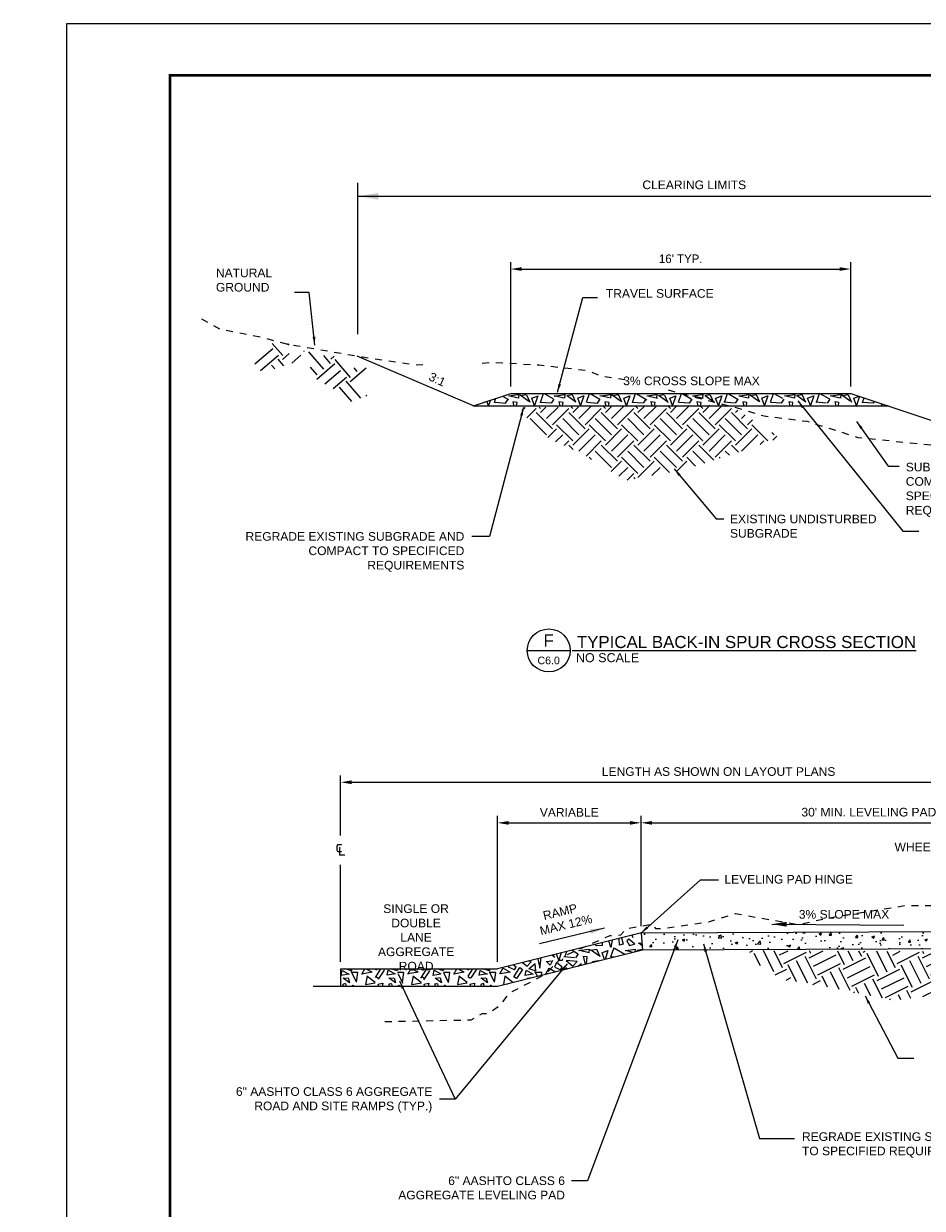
# Paper-space layout 'C6.0 DETAILS' of a CAD drawing. Header units: feet. Extents: x -24 to 101, y -3 to 30.
# Tile 2 of 29: x -1 to 12, y 13 to 30. Entities that reach past the tile are written whole.
import ezdxf
from ezdxf import colors
from ezdxf.entities.mleader import LeaderData, LeaderLine
from ezdxf.enums import TextEntityAlignment as Align
from ezdxf.math import Vec2, Vec3

# ---------------------------------------------------------------- set-up
doc = ezdxf.new("R2010")
doc.units = ezdxf.units.FT
doc.header["$MEASUREMENT"] = 0
doc.set_wipeout_variables(frame=1)
doc.linetypes.add('DASHED', pattern=[0.75, 0.5, -0.25])
for name, color, linetype in [('AGGREGATE-BC', 3, 'Continuous'), ('C-ANNO-TXT', 7, 'Continuous'), ('DIM', 2, 'Continuous'), ('G-BRDR', 7, 'Continuous'), ('G-BRDR-LINE-ST04', 64, 'Continuous'), ('G-BRDR-TEXT-ST01', 64, 'Continuous'), ('G-TEXT-ST02', 2, 'Continuous'), ('G-TEXT-ST03', 3, 'Continuous'), ('NATURAL-GROUND', 10, 'Continuous'), ('TEXT', 7, 'Continuous'), ('Z-DIM', 7, 'Continuous')]:
    doc.layers.add(name, color=color, linetype=linetype)
doc.styles.add('Arial Narrow Tlblk', font='ARIALN.TTF')
doc.styles.add('Normal', font='arial.ttf', dxfattribs={"height": 0.1})
doc.styles.add('R-0', font='arial.ttf')
doc.styles.get("Standard").update_dxf_attribs({"font": 'arial.ttf'})
doc.dimstyles.new('MS-2', dxfattribs={"dimscale": 2, "dimtxt": 0.13, "dimasz": 0.16, "dimexe": 0.1, "dimexo": 0.1, "dimgap": 0.09, "dimtad": 1, "dimdec": 0, "dimzin": 0, "dimdsep": 46, "dimlunit": 4, "dimtxsty": 'R-0', "dimcen": 0.09, "dimclrd": 2, "dimclre": 2, "dimclrt": 7, "dimadec": 0, "dimazin": 0, "dimtfac": 1, "dimtdec": 0, "dimtofl": 0, "dimtmove": 0, "dimatfit": 3, "dimfxl": 1, "dimtolj": 1, "dimtzin": 0, "dimarcsym": 0})
doc.dimstyles.get("Standard").update_dxf_attribs({"dimtxt": 0.1, "dimasz": 0.18, "dimexe": 0.18, "dimexo": 0.0625, "dimgap": 0.09, "dimtad": 0, "dimtih": 1, "dimtoh": 1, "dimdec": 4, "dimzin": 0, "dimdsep": 46, "dimtxsty": 'Normal', "dimcen": 0.09, "dimadec": 0, "dimazin": 0, "dimtfac": 1, "dimtdec": 4, "dimtofl": 0, "dimtmove": 0, "dimatfit": 3, "dimfxl": 1, "dimtolj": 1, "dimtzin": 0, "dimarcsym": 0})

# ---------------------------------------------------------------- blocks, each defined once
blk = doc.blocks.new('USFS-BDR-CDI')
at = {"color": 0, "linetype": 'ByBlock', "lineweight": -2, "ltscale": 0.1}
blk.add_lwpolyline([(0, 0), (42, 0), (42, 30), (0, 30)], close=True, dxfattribs=at)
at = {"layer": 'G-BRDR-LINE-ST04', "const_width": 0.04}
blk.add_lwpolyline([(41.25, 0.75), (1.5, 0.75), (1.5, 29.25), (41.25, 29.25)], close=True, dxfattribs=at)
at = {"layer": 'G-BRDR-TEXT-ST01', "linetype": 'ByBlock', "lineweight": -2, "style": 'Arial Narrow Tlblk'}
for tag, height, p in [('REGION_NUMBER', 0.4, (39.625, 25.841)), ('REGION_NAME', 0.188, (39.625, 25.383)), ('DISTRICT_NAME', 0.13, (39.625, 6.391))]:
    blk.add_attdef(tag, text='', height=height, dxfattribs=at).set_placement(p, align=Align.CENTER)
for tag, p, height in [('REVISION_6', (38.7, 13.303), 0.12), ('REVISION_DATE6', (40.618, 13.326), 0.11), ('REVISION_5', (38.7, 12.853), 0.12), ('REVISION_DATE5', (40.618, 12.876), 0.11), ('DATE', (38.051, 0.885), 0.15), ('SHT_TOTAL', (40.632, 0.911), 0.175)]:
    blk.add_attdef(tag, p, '', height=height, dxfattribs=at)
for tag, height, p in [('REVISION_4', 0.12, (38.7, 12.403)), ('REVISION_DATE4', 0.11, (40.618, 12.426))]:
    blk.add_attdef(tag, text='', height=height, dxfattribs=at).set_placement(p, align=Align.BOTTOM_LEFT)
at = {"layer": 'G-BRDR-TEXT-ST01', "linetype": 'ByBlock', "lineweight": -2, "ltscale": 0.1, "style": 'Arial Narrow Tlblk'}
for tag, height, p in [('REVISION_3', 0.12, (38.7, 11.953)), ('REVISION_DATE3', 0.11, (40.618, 11.976)), ('REVISION_2', 0.12, (38.704, 11.497)), ('REVISION_DATE2', 0.11, (40.618, 11.526)), ('REVISION_1', 0.12, (38.7, 11.063)), ('REVISION_DATE1', 0.11, (40.618, 11.076))]:
    blk.add_attdef(tag, text='', height=height, dxfattribs=at).set_placement(p, align=Align.BOTTOM_LEFT)
at = {"layer": 'G-BRDR-TEXT-ST01', "linetype": 'ByBlock', "lineweight": -2, "flags": 104}
for tag, height, p in [('PROJECT_NAME', 0.22, (39.625, 9.782)), ('FOREST_NAME', 0.2, (39.625, 7.947))]:
    blk.add_attdef(tag, text='', height=height, dxfattribs=at).set_placement(p, align=Align.TOP_CENTER)
blk.add_attdef('DRAWING_TITLE', text='', height=0.22, dxfattribs=at).set_placement((39.625, 4.52), align=Align.MIDDLE_CENTER)
at = {"layer": 'G-BRDR-TEXT-ST01', "linetype": 'ByBlock', "lineweight": -2, "style": 'Arial Narrow Tlblk', "flags": 4}
for tag, height, p in [('ARCHIVE_NUMBER', 0.145, (38.07, 2.628)), ('DESIGNER', 0.15, (38.054, 2.007)), ('CHECKED', 0.15, (38.054, 1.407)), ('SHT_PAGE', 0.175, (39.835, 0.86))]:
    blk.add_attdef(tag, text='', height=height, dxfattribs=at).set_placement(p, align=Align.BOTTOM_LEFT)
at = {"layer": 'G-BRDR-TEXT-ST01', "linetype": 'ByBlock', "lineweight": -2, "style": 'Arial Narrow Tlblk', "width": 0.9, "flags": 4}
blk.add_attdef('SUB_SHEET', text='', height=0.5, dxfattribs=at).set_placement((40.239, 1.867), align=Align.MIDDLE_CENTER)
blk = doc.blocks.new('C_TBLK-PACTOLA_02403811')
at = {"layer": 'G-BRDR'}
blk.add_blockref('USFS-BDR-CDI', (0, 0), dxfattribs=at)
blk = doc.blocks.new('*X565')
at = {"color": 0}
for p, q in [((28.572, 8.449), (28.514, 8.549)), ((28.568, 8.519), (28.632, 8.556)), ((28.714, 8.495), (28.831, 8.563)), ((28.874, 8.551), (28.864, 8.569)), ((28.958, 8.564), (28.978, 8.575)), ((26.336, 8.385), (26.416, 8.431)), ((26.642, 8.417), (26.627, 8.443)), ((26.63, 8.375), (26.762, 8.451)), ((26.983, 8.326), (26.907, 8.459)), ((27.065, 8.373), (27.011, 8.465)), ((27.146, 8.42), (27.116, 8.471)), ((27.157, 8.462), (27.178, 8.474)), ((27.325, 8.234), (27.2, 8.451)), ((27.406, 8.281), (27.291, 8.48)), ((27.487, 8.328), (27.396, 8.486)), ((27.452, 8.452), (27.524, 8.494)), ((27.499, 8.371), (27.715, 8.496)), ((27.829, 8.237), (27.704, 8.453)), ((27.758, 8.484), (27.745, 8.506)), ((27.746, 8.442), (27.87, 8.513)), ((27.793, 8.361), (28.01, 8.486)), ((28.099, 8.393), (28.025, 8.522)), ((28.088, 8.35), (28.304, 8.475)), ((28.181, 8.44), (28.13, 8.528)), ((28.262, 8.487), (28.235, 8.534)), ((28.273, 8.529), (28.286, 8.536)), ((28.398, 8.376), (28.316, 8.518)), ((28.485, 8.412), (28.409, 8.543)), ((26.041, 8.395), (26.07, 8.412)), ((26.072, 8.341), (26.072, 8.341)), ((26.152, 8.266), (26.084, 8.384)), ((26.29, 8.214), (26.173, 8.418)), ((26.371, 8.261), (26.278, 8.423)), ((26.383, 8.304), (26.599, 8.429)), ((26.632, 8.123), (26.507, 8.339)), ((26.713, 8.17), (26.588, 8.386)), ((26.677, 8.294), (26.894, 8.419)), ((26.724, 8.212), (26.941, 8.337)), ((26.972, 8.283), (27.188, 8.408)), ((27.019, 8.202), (27.235, 8.327)), ((27.313, 8.192), (27.53, 8.317)), ((27.666, 8.143), (27.541, 8.359)), ((27.748, 8.19), (27.623, 8.406)), ((27.84, 8.279), (28.057, 8.404)), ((28.033, 8.196), (27.964, 8.315)), ((28.11, 8.249), (28.045, 8.362)), ((28.135, 8.269), (28.351, 8.394)), ((26.305, 8.187), (26.414, 8.25)), ((26.519, 8.131), (26.425, 8.292)), ((26.827, 8.096), (26.767, 8.201)), ((26.945, 8.08), (26.848, 8.248)), ((27.054, 8.078), (26.929, 8.295)), ((27.066, 8.121), (27.282, 8.246)), ((27.376, 8.02), (27.271, 8.203)), ((27.36, 8.111), (27.577, 8.236)), ((27.655, 8.1), (27.871, 8.225)), ((27.959, 8.135), (27.883, 8.268)), ((26.414, 8.141), (26.461, 8.169)), ((26.68, 8.115), (26.755, 8.158)), ((27.141, 8.053), (27.108, 8.109)), ((27.259, 8.036), (27.19, 8.156)), ((27.407, 8.029), (27.624, 8.154)), ((27.656, 8.036), (27.612, 8.112)), ((27.775, 8.061), (27.918, 8.144)), ((27.086, 8.06), (27.097, 8.067)), ((27.455, 8.009), (27.45, 8.018)), ((27.559, 8.016), (27.531, 8.065))]:
    blk.add_line(p, q, dxfattribs=at)
blk = doc.blocks.new('*D579')
at = {"color": 2, "lineweight": -2, "transparency": 16777216}
for p, q in [((6.249, 16.398), (6.249, 18.514)), ((6.409, 18.414), (8.169, 18.414)), ((8.329, 16.916), (8.329, 18.514))]:
    blk.add_line(p, q, dxfattribs=at)
at = {"color": 2, "transparency": 16777216}
for points in [[(6.409, 18.44), (6.409, 18.387), (6.249, 18.414)], [(8.169, 18.44), (8.169, 18.387), (8.329, 18.414)]]:
    blk.add_solid(points, dxfattribs=at)
at = {"layer": 'Defpoints', "color": 0, "transparency": 16777216}
for p in [(8.329, 18.414), (8.329, 16.816), (6.249, 16.298)]:
    blk.add_point(p, dxfattribs=at)
at = {"color": 7, "transparency": 16777216, "insert": (7.289, 18.566), "char_height": 0.125, "attachment_point": 5, "style": 'R-0'}
blk.add_mtext('\\A1;VARIABLE', dxfattribs=at)
blk = doc.blocks.new('*D580')
at = {"color": 2, "lineweight": -2, "transparency": 16777216}
for p, q in [((8.329, 16.916), (8.329, 18.514)), ((8.489, 18.414), (14.775, 18.414)), ((14.935, 16.941), (14.935, 18.514))]:
    blk.add_line(p, q, dxfattribs=at)
at = {"color": 2, "transparency": 16777216}
for points in [[(8.489, 18.44), (8.489, 18.387), (8.329, 18.414)], [(14.775, 18.44), (14.775, 18.387), (14.935, 18.414)]]:
    blk.add_solid(points, dxfattribs=at)
at = {"layer": 'Defpoints', "color": 0, "transparency": 16777216}
for p in [(14.935, 18.414), (14.935, 16.841), (8.329, 16.816)]:
    blk.add_point(p, dxfattribs=at)
at = {"color": 7, "transparency": 16777216, "insert": (11.632, 18.568), "char_height": 0.125, "attachment_point": 5, "style": 'R-0'}
blk.add_mtext("\\A1;30' MIN. LEVELING PAD", dxfattribs=at)
blk = doc.blocks.new('*D581')
at = {"color": 2, "lineweight": -2, "transparency": 16777216}
for p, q in [((3.973, 16.398), (3.973, 19.102)), ((14.935, 16.941), (14.935, 19.102)), ((4.133, 19.002), (14.775, 19.002))]:
    blk.add_line(p, q, dxfattribs=at)
at = {"color": 2, "transparency": 16777216}
for points in [[(4.133, 19.029), (4.133, 18.976), (3.973, 19.002)], [(14.775, 19.029), (14.775, 18.976), (14.935, 19.002)]]:
    blk.add_solid(points, dxfattribs=at)
at = {"layer": 'Defpoints', "color": 0, "transparency": 16777216}
for p in [(14.935, 19.002), (14.935, 16.841), (3.973, 16.298)]:
    blk.add_point(p, dxfattribs=at)
at = {"color": 7, "transparency": 16777216, "insert": (9.454, 19.157), "char_height": 0.125, "attachment_point": 5, "style": 'R-0'}
blk.add_mtext('\\A1;LENGTH AS SHOWN ON LAYOUT PLANS', dxfattribs=at)
blk = doc.blocks.new('*D582')
at = {"color": 2, "lineweight": -2, "transparency": 16777216}
for p, q in [((6.44, 24.74), (6.44, 26.543)), ((11.369, 24.74), (11.369, 26.543)), ((6.6, 26.443), (11.209, 26.443))]:
    blk.add_line(p, q, dxfattribs=at)
at = {"color": 2, "transparency": 16777216}
for points in [[(6.6, 26.469), (6.6, 26.416), (6.44, 26.443)], [(11.209, 26.469), (11.209, 26.416), (11.369, 26.443)]]:
    blk.add_solid(points, dxfattribs=at)
at = {"layer": 'Defpoints', "color": 0, "transparency": 16777216}
for p in [(11.369, 26.443), (6.44, 24.64), (11.369, 24.64)]:
    blk.add_point(p, dxfattribs=at)
blk = doc.blocks.new('title1')
at = {"color": 7}
blk.add_line((0, 0), (0.625, 0), dxfattribs=at)
blk.add_circle((0.312, 0), 0.312, dxfattribs=at)
at = {"color": 3, "style": 'R-0'}
blk.add_attdef('X', text='', height=0.175, dxfattribs=at).set_placement((0.311, 0.144), align=Align.MIDDLE)
blk.add_attdef('%%U_XXX', (0.625, 0.052), '', height=0.175, dxfattribs=at)
at = {"color": 7, "style": 'R-0'}
blk.add_attdef('XXX', text='', height=0.11, dxfattribs=at).set_placement((0.311, -0.145), align=Align.MIDDLE)
at = {"style": 'R-0'}
blk.add_attdef('SCALE', text='', height=0.13, dxfattribs=at).set_placement((0.629, -0.023), align=Align.TOP_LEFT)

psp = doc.layouts.new('C6.0 DETAILS')

# ---------------------------------------------------------------- hatches: boundary and pattern name
h = psp.add_hatch()
h.set_pattern_fill('AGGREGAT', color=2, scale=0.666667, style=0, pattern_type=2)
h.set_pattern_definition([(21.8014, (12.32261, 24.78037), (1.333333, 0.6666665), [0.0359, -3.55421]), (93.8141, (12.32928, 24.68037), (-0.6666665, 9.33333116), [0.100222, -9.921973]), (194.0362, (12.38261, 24.6937), (-1.9999995, -0.6666665), [0.054975, -2.69376]), (284.9314, (12.35595, 24.793704), (1.99999953, -7.33333163), [0.103494, -10.245953]), (321.3402, (12.22261, 25.12037), (2.666666, -1.9999995), [0.128062, -4.140686]), (175.2364, (12.382615, 25.10704), (-0.6666665, -8e-12), [0.160555, -7.867173]), (48.0128, (12.322615, 25.04037), (5.3333321, 5.9999986), [0.08969, -8.87939]), (79.6952, (12.29595, 24.90704), (0.6666665, 3.99999907), [0.074536, -7.379023]), (190.008, (12.40928, 24.927037), (-7.33333162, -1.33333302), [0.115084, -11.393364]), (331.9275, (12.30928, 24.98037), (1.33333302, -0.66666651), [0.113333, -11.219997]), (8.53077, (11.942615, 24.707038), (8.66666465, 1.33333302), [0.134825, -13.34767]), (143.13, (11.99595, 24.66704), (-1.9999995, 1.333333), [0.066667, -3.266666]), (184.7636, (12.07595, 24.673704), (-7.33333163, -0.6666665), [0.080277, -7.94745]), (270, (12.07595, 24.72704), (0.66667, -1e-16), [0.053333, -0.61333]), (248.1986, (12.08261, 25.0937), (-0.6666665, -1.9999995), [0.0718, -3.518307]), (140.1944, (12.162615, 25.02704), (-3.3333326, 2.666666), [0.104137, -5.102695]), (63.435, (12.1426, 24.98704), (-3e-09, 0.666667), [0.04472, -1.44599]), (335.2249, (12.05595, 25.027037), (7.33333163, -3.33333256), [0.095452, -9.44976]), (11.31, (12.16261, 24.78037), (2.666666, 0.6666665), [0.067987, -3.33136]), (106.6992, (12.202615, 24.64704), (-0.6666665, 1.99999953), [0.139204, -6.821]), (259.6952, (12.22928, 24.793704), (-0.6666665, -3.99999907), [0.14907, -7.304487]), (326.31, (12.21595, 25.02037), (1.333333, -0.6666665), [0.048074, -2.355626]), (56.97613, (12.129282, 24.887037), (7.33333163, 11.33333069), [0.159025, -15.743452]), (146.31, (12.16928, 24.86037), (-1.333333, 0.6666665), [0.048074, -2.355626]), (236.97613, (12.255948, 24.993704), (-7.33333163, -11.33333069), [0.159025, -15.743452]), (260.5377, (12.00261, 24.8937), (2e-09, -0.6666665), [0.121655, -3.93352]), (142.125, (12.122615, 24.80037), (-2.66666605, 1.99999954), [0.152023, -7.449144]), (10.7843, (11.982615, 24.773704), (3.33333256, 0.66666651), [0.142517, -14.109185]), (61.69924, (11.92928, 24.927037), (0.6666665, 1.33333302), [0.098432, -9.74478]), (190.3048, (12.07595, 24.953704), (-3.33333256, -0.6666665), [0.14907, -7.304487]), (329.0362, (11.97595, 25.0137), (1.333333, -0.6666665), [0.11662, -3.77068]), (135, (11.9893, 25.0537), (-0.666667, 4e-17), [0.075425, -0.867384]), (243.435, (12.0226, 25.12037), (3e-09, -0.666667), [0.074536, -1.416176]), (8.7462, (11.93595, 25.107037), (3.99999907, 0.6666665), [0.087686, -8.680943]), (9.4623, (11.91595, 25.2737), (3.3333326, 0.6666665), [0.081103, -3.97407]), (143.61565, (12.042615, 25.18037), (-9.99999767, 7.33333163), [0.157339, -15.576556]), (293.6294, (11.99595, 25.287037), (2.66666604, -5.9999986), [0.116428, -11.526402]), (251.565, (12.16261, 25.26704), (2e-09, -0.6666665), [0.147573, -1.96061]), (21.0375, (12.07595, 25.233704), (3.33333256, 1.33333303), [0.092856, -9.192734]), (110.556, (12.11595, 25.12704), (-1.333333, 3.3333326), [0.11392, -5.58208]), (236.31, (12.39595, 25.22037), (-0.6666665, -1.333333), [0.07211, -2.33159]), (329.42077, (12.249281, 25.307037), (11.33333069, -6.66666512), [0.17036, -16.865547]), (70.70995, (12.202615, 25.173704), (0.66666651, 1.99999953), [0.141264, -13.985146]), (175.03026, (12.355948, 25.16037), (-7.99999813, 0.66666651), [0.153912, -15.23728]), (262.875, (12.55595, 25.28704), (-3e-09, -0.6666665), [0.05375, -5.32109]), (7.76517, (12.40928, 25.267037), (4.66666558, 0.66666651), [0.148024, -14.654375]), (166.6075, (12.54928, 25.233704), (-11.3333307, 2.66666604), [0.143914, -14.247439]), (82.875, (12.50928, 25.013704), (3e-09, 0.6666665), [0.161245, -5.213592]), (283.49573, (12.469281, 25.18037), (0.66666651, -2.66666605), [0.1714, -16.968543]), (173.6598, (12.52928, 25.173704), (-0.6666665, -3e-09), [0.06037, -5.976553]), (40.23636, (12.34928, 25.00037), (4.66666558, 3.99999907), [0.11353, -11.239392]), (164.0546, (12.442615, 24.9737), (-2.666666, 0.6666665), [0.09707, -4.756337]), (273.8141, (12.43595, 25.073704), (0.6666665, -9.33333116), [0.100222, -9.921973]), (81.8699, (12.51595, 24.80704), (-3e-09, 0.6666665), [0.14142, -4.572623]), (297.64598, (12.442615, 24.947037), (6.66666511, -12.66666372), [0.158044, -15.646312]), (180, (12.53595, 24.94704), (-8e-17, -0.666667), [0.093333, -0.573333]), (225, (12.4626, 24.76704), (-1e-16, -0.666667), [0.03771, -0.905096]), (139.76364, (12.54928, 24.693704), (-3.99999907, 3.33333256), [0.11353, -11.239392]), (15.2551, (12.47595, 24.673704), (4.6666656, 1.333333), [0.076012, -7.525156]), (300.9638, (12.43595, 24.74037), (1.333333, -1.9999995), [0.077746, -3.809554]), (5.1944, (12.322615, 24.86704), (6.6666651, 0.6666665), [0.073636, -7.289937]), (144.4623, (12.41595, 24.80037), (-1.9999995, 1.333333), [0.114698, -5.620185]), (285.2551, (12.39595, 24.873704), (1.333333, -4.6666656), [0.076012, -7.525156])])
h.paths.add_polyline_path([(8.9079, 24.6404), (6.9803, 24.6404), (6.4401, 24.6404), (5.8998, 24.4603), (9.6044, 24.4603), (9.2589, 24.5467)])
h.paths.add_polyline_path([(11.369, 24.6404), (10.8288, 24.6404), (8.9079, 24.6404), (9.2589, 24.5467), (9.6044, 24.4603), (11.9093, 24.4603)])
at = {"linetype": 'ByBlock'}
h = psp.add_hatch(dxfattribs=at)
h.set_pattern_fill('EARTH', color=27, scale=1.333333, angle=45, style=0)
h.set_pattern_definition([(45, (14.11733, 14.75805), (4e-17, 0.471404), [0.333333, -0.333333]), (45, (14.02894, 14.84644), (4e-17, 0.471404), [0.333333, -0.333333]), (45, (13.94055, 14.93483), (4e-17, 0.471404), [0.333333, -0.333333]), (135, (13.94055, 14.99376), (-0.471404, 7e-17), [0.333333, -0.333333]), (135, (14.02894, 15.08214), (-0.471404, 7e-17), [0.333333, -0.333333]), (135, (14.11733, 15.17053), (-0.471404, 7e-17), [0.333333, -0.333333])])
h.paths.add_polyline_path([(6.5796, 24.4361), (9.6218, 24.4714), (10.3398, 23.9958), (9.7523, 23.7904), (8.9297, 23.5262), (8.1072, 23.3795), (7.4315, 23.7904), (7.0203, 23.9665), (6.7559, 24.172), (6.609, 24.3774)])
h = psp.add_hatch()
h.set_pattern_fill('AR-CONC', color=2, scale=0.053333)
h.set_pattern_definition([(50, (-514.12654, -268.02016), (0.38253868, -0.0334678), [0.04, -0.4399999]), (355, (-514.12654, -268.02016), (-0.0740007, 0.40116904), [0.032, -0.35199992]), (100.451444, (-514.09466, -268.02295), (0.30853798, 0.36770124), [0.03399476, -0.37394237]), (46.1842, (-514.12654, -267.9135), (0.56919524, -0.08827693), [0.06, -0.65999985]), (96.63564, (-514.0791, -267.92085), (0.49848626, 0.5195298), [0.05099217, -0.5609139]), (351.18416, (-514.12654, -267.9135), (0.49848625, 0.5195298), [0.048, -0.5279999]), (21, (-514.0732, -267.94016), (0.31835035, -0.21473003), [0.04, -0.4399999]), (326, (-514.0732, -267.94016), (0.12976815, 0.3867466), [0.032, -0.35199992]), (71.451445, (-514.04668, -267.95806), (0.4481185, 0.17201657), [0.03399476, -0.37394237]), (37.5, (-514.12654, -268.02016), (0.006485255, 0.177543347), [0, -0.34773325, 0, -0.35733325, 0, -0.35333325]), (7.5, (-514.12654, -268.02016), (0.14030372, 0.210352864), [0, -0.203733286, 0, -0.339733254, 0, -0.134666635]), (327.5, (-514.24548, -268.02016), (0.284705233, -0.012029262), [0, -0.1333333, 0, -0.4159999, 0, -0.55199987]), (317.5, (-514.2988, -268.02016), (0.31103255, 0.05338931), [0, -0.17333329, 0, -0.2762666, 0, -0.39199991])])
h.paths.add_polyline_path([(8.3511, 16.5695), (8.3293, 16.8161), (14.9351, 16.8413), (15.47, 16.5967)])
h = psp.add_hatch()
h.set_pattern_fill('AGGREGAT', color=2, scale=0.666667, style=0, pattern_type=2)
h.set_pattern_definition([(21.8014, (10.00766, 15.40635), (1.333333, 0.6666665), [0.0359, -3.55421]), (93.8141, (10.014327, 15.30635), (-0.6666665, 9.33333116), [0.100222, -9.921973]), (194.0362, (10.06766, 15.31968), (-1.9999995, -0.6666665), [0.054975, -2.69376]), (284.9314, (10.040993, 15.41968), (1.99999953, -7.33333163), [0.103494, -10.245953]), (321.3402, (9.90766, 15.74635), (2.666666, -1.9999995), [0.128062, -4.140686]), (175.2364, (10.06766, 15.733015), (-0.6666665, -8e-12), [0.160555, -7.867173]), (48.0128, (10.00766, 15.66635), (5.3333321, 5.9999986), [0.08969, -8.87939]), (79.6952, (9.980993, 15.533015), (0.6666665, 3.99999907), [0.074536, -7.379023]), (190.008, (10.094327, 15.553015), (-7.33333162, -1.33333302), [0.115084, -11.393364]), (331.9275, (9.994327, 15.606348), (1.33333302, -0.6666665), [0.113333, -11.219997]), (8.53077, (9.62766, 15.333015), (8.66666465, 1.33333302), [0.134825, -13.34767]), (143.13, (9.681, 15.29301), (-1.9999995, 1.333333), [0.066667, -3.266666]), (184.7636, (9.760994, 15.29968), (-7.33333163, -0.6666665), [0.080277, -7.94745]), (270, (9.761, 15.353), (0.66667, -1e-16), [0.05333, -0.61333]), (248.1986, (9.76766, 15.71968), (-0.6666665, -1.9999995), [0.0718, -3.518307]), (140.1944, (9.84766, 15.653015), (-3.3333326, 2.666666), [0.104137, -5.102695]), (63.435, (9.82766, 15.613), (-3e-09, 0.666667), [0.04472, -1.44599]), (335.2249, (9.740994, 15.653015), (7.33333163, -3.33333256), [0.095452, -9.44976]), (11.31, (9.84766, 15.40635), (2.666666, 0.6666665), [0.067987, -3.33136]), (106.6992, (9.88766, 15.273015), (-0.6666665, 1.99999953), [0.139204, -6.821]), (259.6952, (9.914327, 15.41968), (-0.6666665, -3.99999907), [0.14907, -7.304487]), (326.31, (9.901, 15.64635), (1.333333, -0.6666665), [0.048074, -2.355626]), (56.97613, (9.814327, 15.513015), (7.33333163, 11.33333069), [0.159025, -15.743452]), (146.31, (9.85433, 15.48635), (-1.333333, 0.6666665), [0.048074, -2.355626]), (236.97613, (9.940993, 15.61968), (-7.33333163, -11.33333069), [0.159025, -15.743452]), (260.5377, (9.68766, 15.51968), (2e-09, -0.6666665), [0.121655, -3.93352]), (142.125, (9.80766, 15.42635), (-2.66666605, 1.99999954), [0.152023, -7.449144]), (10.7843, (9.66766, 15.39968), (3.33333256, 0.66666651), [0.142517, -14.109185]), (61.6992, (9.614327, 15.553015), (0.6666665, 1.33333302), [0.098432, -9.74478]), (190.3048, (9.760994, 15.57968), (-3.33333256, -0.6666665), [0.14907, -7.304487]), (329.0362, (9.66099, 15.63968), (1.333333, -0.6666665), [0.11662, -3.77068]), (135, (9.67433, 15.6797), (-0.666667, 4e-17), [0.075425, -0.867384]), (243.435, (9.70766, 15.74635), (3e-09, -0.666667), [0.074536, -1.416176]), (8.7462, (9.620994, 15.733015), (3.99999907, 0.6666665), [0.087686, -8.680943]), (9.4623, (9.60099, 15.89968), (3.3333326, 0.6666665), [0.081103, -3.97407]), (143.61565, (9.72766, 15.806348), (-9.99999767, 7.33333163), [0.157339, -15.576556]), (293.6294, (9.680994, 15.913014), (2.66666604, -5.9999986), [0.116428, -11.526402]), (251.565, (9.84766, 15.89301), (2e-09, -0.6666665), [0.147573, -1.96061]), (21.0375, (9.760994, 15.85968), (3.33333256, 1.33333303), [0.092856, -9.192734]), (110.556, (9.80099, 15.753015), (-1.333333, 3.3333326), [0.11392, -5.58208]), (236.31, (10.081, 15.84635), (-0.6666665, -1.333333), [0.07211, -2.33159]), (329.42077, (9.934327, 15.933014), (11.33333069, -6.66666512), [0.17036, -16.865547]), (70.70995, (9.88766, 15.79968), (0.66666651, 1.99999953), [0.141264, -13.985146]), (175.03026, (10.040993, 15.786348), (-7.99999813, 0.66666651), [0.153912, -15.23728]), (262.875, (10.24099, 15.913014), (-3e-09, -0.6666665), [0.05375, -5.32109]), (7.76517, (10.094327, 15.893014), (4.66666558, 0.66666651), [0.148024, -14.654375]), (166.6075, (10.234327, 15.85968), (-11.3333307, 2.66666604), [0.143914, -14.247439]), (82.875, (10.19433, 15.63968), (3e-09, 0.6666665), [0.161245, -5.213592]), (283.49573, (10.154327, 15.806348), (0.66666651, -2.66666605), [0.1714, -16.968543]), (173.6598, (10.21433, 15.79968), (-0.6666665, -3e-09), [0.06037, -5.976553]), (40.23636, (10.034327, 15.626348), (4.66666558, 3.99999907), [0.11353, -11.239392]), (164.0546, (10.12766, 15.59968), (-2.666666, 0.6666665), [0.09707, -4.756337]), (273.8141, (10.120993, 15.69968), (0.6666665, -9.33333116), [0.100222, -9.921973]), (81.8699, (10.20099, 15.43301), (-3e-09, 0.6666665), [0.14142, -4.572623]), (297.646, (10.12766, 15.573015), (6.66666511, -12.66666372), [0.158044, -15.646312]), (180, (10.221, 15.573), (-8e-17, -0.666667), [0.093333, -0.573333]), (225, (10.14766, 15.393), (-1e-16, -0.666667), [0.03771, -0.905096]), (139.76364, (10.234327, 15.31968), (-3.99999907, 3.33333256), [0.11353, -11.239392]), (15.2551, (10.160993, 15.29968), (4.6666656, 1.333333), [0.076012, -7.525156]), (300.9638, (10.12099, 15.36635), (1.333333, -1.9999995), [0.077746, -3.809554]), (5.1944, (10.00766, 15.493015), (6.6666651, 0.6666665), [0.073636, -7.289937]), (144.4623, (10.10099, 15.42635), (-1.9999995, 1.333333), [0.114698, -5.620185]), (285.2551, (10.080993, 15.49968), (1.333333, -4.6666656), [0.076012, -7.525156])])
h.paths.add_polyline_path([(6.2488, 16.2978), (5.111, 16.2978), (3.9731, 16.2978), (3.9731, 16.0435), (6.2488, 16.0435), (6.1827, 16.1977)])
h.paths.add_polyline_path([(8.3178, 16.8154), (7.2833, 16.5566), (6.2488, 16.2978), (6.1827, 16.1977), (6.2488, 16.0435), (8.3511, 16.5695)])

# ---------------------------------------------------------------- linework, layer by layer
at = {"color": 2, "linetype": 'ByBlock'}
for p, q in [((4.2254, 25.5007), (4.2254, 27.6951)), ((4.2254, 27.4978), (13.9769, 27.4978))]:
    psp.add_line(p, q, dxfattribs=at)
at = {"color": 27, "linetype": 'ByBlock'}
for p, q in [((2.7299, 25.0679), (2.9897, 25.2928)), ((3.1346, 25.191), (2.9843, 25.3646)), ((2.8142, 24.9705), (3.074, 25.1954)), ((3.1519, 25.0397), (3.0696, 25.1348)), ((3.1302, 25.1304), (3.2308, 25.2175)), ((3.2662, 25.0777), (3.3984, 25.1921)), ((3.731, 24.9915), (3.5131, 25.2432)), ((3.8284, 25.0758), (3.7294, 25.1902)), ((3.8328, 25.1364), (3.8819, 25.1789)), ((4.1182, 24.8723), (3.8933, 25.1321)), ((3.0196, 24.9957), (2.9722, 25.0505)), ((3.6335, 24.9072), (3.5375, 25.0182)), ((3.6292, 24.8466), (3.889, 25.0715)), ((3.7468, 24.778), (3.9733, 24.974)), ((4.1139, 24.8117), (4.3426, 25.0097)), ((4.2157, 24.9566), (4.1699, 25.0094)), ((3.8663, 24.711), (4.0576, 24.8766)), ((4.1352, 24.5246), (3.9559, 24.7317)), ((4.2675, 24.5686), (4.0533, 24.816))]:
    psp.add_line(p, q, dxfattribs=at)
at = {"color": 27}
for p, q in [((3.4406, 25.2514), (3.4492, 25.2588)), ((4.3557, 24.598), (4.3431, 24.6125))]:
    psp.add_line(p, q, dxfattribs=at)
for p, q in [((5.8998, 24.4603), (11.9093, 24.4603)), ((8.3293, 16.8161), (8.3511, 16.5695)), ((3.9731, 16.2978), (3.9731, 16.0435))]:
    psp.add_line(p, q)
psp.add_lwpolyline([(15.47, 16.5967), (8.3511, 16.5695), (6.2488, 16.0435), (3.575, 16.0435)])
at = {"layer": 'AGGREGATE-BC'}
psp.add_line((5.8998, 24.4603), (6.4401, 24.6404), dxfattribs=at)
at = {"layer": 'AGGREGATE-BC', "color": 3}
psp.add_line((6.9803, 24.6404), (10.8288, 24.6404), dxfattribs=at)
at = {"layer": 'AGGREGATE-BC', "color": 2}
psp.add_line((5.8998, 24.4603), (11.9093, 24.4603), dxfattribs=at)
at = {"layer": 'AGGREGATE-BC', "color": 3}
for points in [[(6.4401, 24.6404), (6.9803, 24.6404)], [(10.8288, 24.6404), (11.369, 24.6404)], [(14.9351, 16.8413), (8.3293, 16.8161), (8.3178, 16.8154), (6.2488, 16.2978)]]:
    psp.add_lwpolyline(points, dxfattribs=at)
at = {"layer": 'AGGREGATE-BC', "color": 2}
psp.add_lwpolyline([(15.47, 16.5967), (8.3511, 16.5695), (6.2488, 16.0435)], dxfattribs=at)
at = {"layer": 'DIM', "color": 27}
for p in [(3.2102, 25.354), (3.2177, 25.3469)]:
    psp.add_point(p, dxfattribs=at)
at = {"layer": 'DIM'}
for p in [(5.8998, 24.4603), (5.8998, 24.4603), (5.8998, 24.4603), (11.9093, 24.4603), (11.9093, 24.4603), (11.9093, 24.4603), (11.9093, 24.4603)]:
    psp.add_point(p, dxfattribs=at)
at = {"layer": 'DIM', "color": 2}
psp.add_solid([(4.5188, 27.4489), (4.5188, 27.5467), (4.2254, 27.4978)], dxfattribs=at)
at = {"layer": 'NATURAL-GROUND', "color": 3}
for p, q in [((5.8998, 24.4603), (4.2119, 25.1821)), ((11.369, 24.6404), (11.9093, 24.4603)), ((11.9093, 24.4603), (13.9769, 23.7711)), ((3.9731, 16.2978), (6.2488, 16.2978)), ((3.9731, 16.2978), (4.7038, 16.2978))]:
    psp.add_line(p, q, dxfattribs=at)
at = {"layer": 'NATURAL-GROUND', "color": 27, "linetype": 'DASHED', "ltscale": 0.1, "flags": 128}
for points in [[(1.956, 25.7232), (2.2218, 25.574), (2.8133, 25.4601), (3.1887, 25.3577), (4.29, 25.1687), (5.0669, 25.0521), (5.1788, 25.0595)], [(6.026, 25.08), (6.1899, 25.0909), (6.8503, 25.0521), (7.5496, 24.9743), (7.7438, 24.8966), (8.1886, 24.8263)], [(8.7217, 24.6901), (9.2589, 24.5467), (9.7251, 24.4301), (10.1136, 24.3135), (10.7351, 24.2357), (11.4733, 24.0025), (12.2319, 23.9229)], [(12.2319, 23.9229), (12.6387, 23.8859), (13.9754, 23.7668)], [(4.6149, 15.5329), (5.8682, 15.5579), (6.0262, 15.6494), (6.1177, 15.6494), (6.3006, 15.7826), (6.4253, 15.949), (6.9492, 16.2236), (7.1405, 16.4234), (7.1904, 16.4234), (7.207, 16.4816), (7.8805, 16.7812), (8.0385, 16.7895), (8.1134, 16.881), (8.5042, 16.9476), (8.5375, 16.881), (8.6373, 16.881), (9.3112, 16.9807), (9.701, 17.0978), (10.5977, 16.9417), (11.1825, 17.0587), (12.1571, 17.2148), (12.8198, 17.2148), (13.4826, 17.1368), (14.2233, 17.1758), (14.8861, 17.1368), (17.1241, 17.1232)]]:
    psp.add_lwpolyline(points, dxfattribs=at)

# ---------------------------------------------------------------- block references
at = {"layer": 'G-TEXT-ST02'}
psp.add_blockref('C_TBLK-PACTOLA_02403811', (0, 0), dxfattribs=at)
at = {"layer": 'G-TEXT-ST03', "color": 2}
ref = psp.add_blockref('title1', (6.68, 20.9133), dxfattribs=at)
ref.add_attrib('X', 'F', dxfattribs={"layer": '0', "color": 3, "height": 0.175, "style": 'R-0'}).set_placement((6.9905, 21.0572), align=Align.MIDDLE)
ref.add_attrib('%%U_XXX', '%%U TYPICAL BACK-IN SPUR CROSS SECTION', (7.3314, 20.9483), dxfattribs={"layer": '0', "color": 3, "height": 0.175, "style": 'R-0'})
ref.add_attrib('XXX', 'C6.0', dxfattribs={"layer": '0', "color": 7, "height": 0.11, "style": 'R-0'}).set_placement((6.9905, 20.7684), align=Align.MIDDLE)
ref.add_attrib('SCALE', ' NO SCALE', dxfattribs={"layer": '0', "color": 7, "height": 0.13, "style": 'R-0'}).set_placement((7.335, 20.8733), align=Align.TOP_LEFT)
at = {"layer": 'NATURAL-GROUND', "color": 27, "linetype": 'DASHED', "ltscale": 0.75, "xscale": 1.46666632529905, "yscale": 1.46666632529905, "zscale": 1.46666632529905, "rotation": 356.4999999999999}
psp.add_blockref('*X565', (-28.9657, 6.5812), dxfattribs=at)

# ---------------------------------------------------------------- texts
at = {"layer": 'C-ANNO-TXT', "insert": (13.1495, 18.0618), "char_height": 0.125, "width": 4.122199, "attachment_point": 6, "style": 'R-0'}
psp.add_mtext('WHEEL STOP', dxfattribs=at)
at = {"layer": 'TEXT', "color": 7, "style": 'R-0'}
for s, p in [('CLEARING LIMITS', (9.1012, 27.6013)), ('3%%% CROSS SLOPE MAX', (9.0608, 24.7593))]:
    psp.add_text(s, height=0.125, dxfattribs=at).set_placement(p, align=Align.CENTER)
at = {"layer": 'TEXT', "color": 7, "style": 'R-0', "width": 0.95}
psp.add_text("16' TYP.", height=0.125, dxfattribs=at).set_placement((8.9046, 26.5295), align=Align.CENTER)
at = {"layer": 'TEXT', "color": 7, "style": 'R-0'}
for s, rotation, p in [('3:1', 334.61528, (5.3491, 24.7872)), ('RAMP', 13.60946, (7.1706, 17.0633)), ('MAX 12%%%', 13.60946, (7.2561, 16.8754))]:
    psp.add_text(s, height=0.125, rotation=rotation, dxfattribs=at).set_placement(p, align=Align.CENTER)
psp.add_text('3%%% SLOPE MAX', height=0.125, rotation=0.03354, dxfattribs=at).set_placement((10.617, 17.0249))
at = {"layer": 'TEXT', "color": 7, "char_height": 0.125, "style": 'R-0'}
for s, insert, width, attachment_point in [('NATURAL GROUND', (2.1667, 26.4498), 1.089524, 1), ('TRAVEL SURFACE    ', (7.8197, 26.1517), 3.193333, 1), ('SUBGRADE COMPACTED TO SPECIFIED REQUIREMENTS', (12.1672, 23.6344), 1.534868, 1), ('EXISTING UNDISTURBED SUBGRADE', (9.6192, 22.8819), 2.633178, 1), ('REGRADE EXISTING SUBGRADE AND COMPACT TO SPECIFICED REQUIREMENTS', (5.7681, 22.629), 3.633321, 3), ('LEVELING PAD HINGE', (9.5381, 17.6592), 3.039999, 1), ('6" AASHTO CLASS 6 AGGREGATE ROAD AND SITE RAMPS (TYP.)', (5.3032, 14.5809), 3.307291, 3), ('REGRADE EXISTING SUBGRADE AND COMPACT TO SPECIFIED REQUIREMENTS', (10.6628, 13.9277), 4.218345, 1), ('6" AASHTO CLASS 6 AGGREGATE LEVELING PAD', (7.2264, 13.2883), 2.565025, 3)]:
    psp.add_mtext(s, dxfattribs=dict(at, insert=insert, width=width, attachment_point=attachment_point))
at = {"layer": 'TEXT', "color": 7, "insert": (5.0675, 17.2326), "char_height": 0.125, "width": 1.214671, "attachment_point": 2, "rotation": 0.12, "style": 'R-0'}
psp.add_mtext('SINGLE OR DOUBLE LANE\\PAGGREGATE ROAD', dxfattribs=at)

# ---------------------------------------------------------------- dimensions: what is measured, and where the dimension line sits
at = {"color": 2}
for base, p1, p2, text, override, picture, middle in [((11.369, 26.4427), (6.4401, 24.6404), (11.369, 24.6404), ' ', {"dimscale": 1, "dimtxt": 0.125, "dimlfac": 1.5}, '*D582', (8.9046, 26.4427)), ((14.9351, 19.0023), (3.9731, 16.2978), (14.9351, 16.8413), 'LENGTH AS SHOWN ON LAYOUT PLANS', {"dimscale": 1, "dimtxt": 0.125, "dimlfac": 1.5}, '*D581', (9.4541, 19.157)), ((14.9351, 18.4138), (8.3293, 16.8161), (14.9351, 16.8413), "30' MIN. LEVELING PAD", {"dimscale": 1, "dimtxt": 0.125, "dimlfac": 1.5, "dimtmove": 1}, '*D580', (11.6322, 18.5684)), ((8.3293, 18.4138), (6.2488, 16.2978), (8.3293, 16.8161), 'VARIABLE', {"dimscale": 1, "dimtxt": 0.125, "dimlfac": 1.5, "dimtmove": 1}, '*D579', (7.2891, 18.5663))]:
    dim = psp.add_linear_dim(base=base, p1=p1, p2=p2, text=text, dimstyle='MS-2', override=override, dxfattribs=at)
    dim.commit()
    dim.dimension.update_dxf_attribs({"geometry": picture, "text_midpoint": middle})

# ---------------------------------------------------------------- leaders
for points in [[(7.8013, 16.8882), (6.8596, 16.66)], [(10.2269, 16.9452), (12.1388, 16.9309)]]:
    psp.add_leader(points, dimstyle='MS-2', override={"dimscale": 1.333333, "dimgap": 0.09, "dimtad": 0}, dxfattribs=at)
at = {"layer": 'TEXT'}
ml = psp.add_multileader_mtext('Standard', dxfattribs=at)
ml.set_content('CAST 1" DIA. HOLES THROUGH WHEEL STOP AS SHOWN (2 EACH)', color=256, style='R-0')
ml.set_leader_properties(color=256)
ml.build(insert=Vec2(0, 0))
ml.multileader.update_dxf_attribs({"text_right_attachment_type": 3, "dogleg_length": 0.125, "arrow_head_size": 0.1719, "scale": 24})
ctx = ml.context
ctx.base_point, ctx.scale, ctx.char_height, ctx.arrow_head_size, ctx.landing_gap_size, ctx.plane_origin = Vec3(23.2138, 17.9153), 24, 0.125, 0.1719, 0.125, Vec3(27.1662, 18.4002)
ctx.right_attachment, ctx.text_align_type = 3, 2
notes = []
notes.append((ctx, [(0, (1, 1, 0), (25.273, 17.2815), (-1, 0), 0.125, [(0, [(27.1662, 18.4002)], 0, [])])]))
ctx.mtext.insert, ctx.mtext.width, ctx.mtext.alignment, ctx.mtext.flow_direction = Vec3(25.023, 18.0375), 1.890269, 3, 5
ml = psp.add_multileader_mtext('Standard', dxfattribs=at)
ml.set_content('INSTALL WHEELSTOP IN CENTER OF PARKING STALL', color=256, style='R-0')
ml.set_leader_properties(color=256)
ml.build(insert=Vec2(0, 0))
ml.multileader.update_dxf_attribs({"text_right_attachment_type": 3, "dogleg_length": 0.125, "arrow_head_size": 0.1719, "scale": 24})
ctx = ml.context
ctx.base_point, ctx.scale, ctx.char_height, ctx.arrow_head_size, ctx.landing_gap_size, ctx.plane_origin = Vec3(22.6999, 17.0052), 24, 0.125, 0.1719, 0.125, Vec3(27.9347, 18.2271)
ctx.right_attachment, ctx.text_align_type = 3, 2
notes.append((ctx, [(1, (1, 1, 0), (24.9627, 16.5819), (-1, 0), 0.1832, [(0, [(27.9347, 18.2271)], 0, [])])]))
ctx.mtext.insert, ctx.mtext.width, ctx.mtext.alignment, ctx.mtext.flow_direction = Vec3(24.6545, 17.0687), 2.031042, 3, 5
ml = psp.add_multileader_mtext('Standard', dxfattribs=at)
ml.set_content('END OF PARKING STALL', color=256, style='R-0')
ml.set_leader_properties(color=256)
ml.build(insert=Vec2(0, 0))
ml.multileader.update_dxf_attribs({"text_right_attachment_type": 3, "dogleg_length": 0.125, "arrow_head_size": 0.1719, "scale": 24})
ctx = ml.context
ctx.base_point, ctx.scale, ctx.char_height, ctx.arrow_head_size, ctx.landing_gap_size, ctx.plane_origin = Vec3(25.4424, 16.4637), 24, 0.125, 0.1719, 0.125, Vec3(27.4954, 16.9202)
ctx.right_attachment, ctx.text_align_type = 3, 2
notes.append((ctx, [(0, (1, 1, 0), (27.2869, 16.251), (-1, 0), 0.125, [(0, [(27.4954, 16.9202)], 0, [])])]))
ctx.mtext.insert, ctx.mtext.width, ctx.mtext.alignment, ctx.mtext.flow_direction = Vec3(27.0369, 16.5219), 1.514458, 3, 5
at = {"layer": 'Z-DIM', "color": 2}
for points in [[(3.6008, 25.3412), (3.5161, 26.1021), (3.3046, 26.1021)], [(7.1188, 24.6571), (7.4838, 26.0305), (7.6985, 26.0305)], [(6.6265, 24.4364), (6.1306, 22.5652), (5.8776, 22.5652)], [(10.6007, 24.5313), (12.127, 22.6425), (12.3571, 22.6425)], [(11.4554, 24.2338), (11.9132, 23.5833), (12.0733, 23.5833)], [(8.8111, 23.5464), (9.4202, 22.8193), (9.5309, 22.8193)], [(8.3293, 16.8161), (9.1924, 17.5865), (9.4525, 17.5865)], [(8.8648, 16.72), (7.554, 13.226), (7.3238, 13.226)], [(9.2361, 16.6622), (10.0455, 13.8367), (10.5552, 13.8367)], [(7.2597, 16.3713), (5.6357, 14.4094), (5.4055, 14.4094)], [(4.8261, 16.1243), (5.6357, 14.4094), (5.4055, 14.4094)], [(11.5773, 15.9065), (12.0544, 15.0028), (12.2846, 15.0028)]]:
    psp.add_leader(points, dimstyle='Standard', override={"dimscale": 0.666667, "dimgap": 0.09, "dimtad": 0}, dxfattribs=at)
for ctx, leaders in notes:
    for number, flags, end, landing, length, lines in leaders:
        leader = LeaderData()
        leader.index, (leader.has_last_leader_line, leader.has_dogleg_vector, leader.attachment_direction) = number, flags
        leader.last_leader_point, leader.dogleg_vector, leader.dogleg_length = Vec3(end), Vec3(landing), length
        for number, points, colour, breaks in lines:
            line = LeaderLine()
            line.index, line.vertices, line.color, line.breaks = number, Vec3.list(points), colors.encode_raw_color(colour), breaks
            leader.lines.append(line)
        ctx.leaders.append(leader)

# ---------------------------------------------------------------- next in the draw order: wipeouts: each hides what was drawn before it
psp.add_wipeout([(3.7893, 17.8093), (4.1197, 17.81), (4.1189, 18.2262), (3.7884, 18.2255)]).dxf.layer = 'TEXT'

# ---------------------------------------------------------------- next in the draw order: texts
at = {"layer": 'TEXT', "color": 7, "insert": (3.9538, 18.1559), "char_height": 0.2, "width": 1.714992, "attachment_point": 2, "rotation": 0.12, "style": 'R-0'}
psp.add_mtext('℄', dxfattribs=at)

doc.saveas('drawing.dxf')
